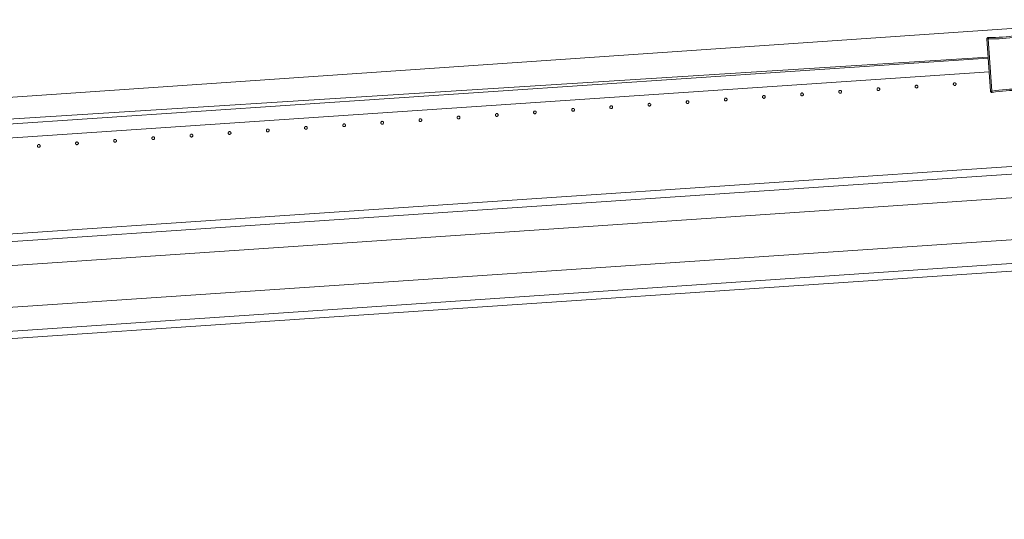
# Model space of a CAD drawing. Header units: millimetres. Extents: x -2624 to 101766, y -16 to 109490.
# Tile 147 of 153: x 89259 to 90675, y 92423 to 93141. Entities that reach past the tile are written whole.
import ezdxf

# ---------------------------------------------------------------- set-up
doc = ezdxf.new("R2010")
doc.units = ezdxf.units.MM
doc.header["$MEASUREMENT"] = 0
for name, color, linetype in [('Nouveau_Terrain _ Modifié.Terrain', 7, 'Continuous'), ('VRD _ Clôture.VRD', 7, 'Continuous'), ('VRD _ Portail.VRD', 7, 'Continuous')]:
    doc.layers.add(name, color=color, linetype=linetype)

# ---------------------------------------------------------------- blocks, each defined once
blk = doc.blocks.new('Élément de coupe_164')
at = {"layer": 'VRD _ Portail.VRD', "color": 7, "linetype": 'Continuous', "lineweight": 15}
for p, q in [((93701.5, 93133.9), (85390.4, 92572.6)), ((93702.2, 93123.2), (85391.1, 92561.9)), ((86602.3, 92609.3), (93704.5, 93089)), ((86606.3, 92549.4), (93708.6, 93029.1)), ((93710.9, 92994.9), (85399.8, 92433.6)), ((93711.6, 92984.2), (85400.5, 92422.9))]:
    blk.add_line(p, q, dxfattribs=at)
blk = doc.blocks.new('Élément de coupe_166')
at = {"layer": 'Nouveau_Terrain _ Modifié.Terrain', "color": 7, "linetype": 'Continuous', "lineweight": 15}
blk.add_line((83465.4, 92631.2), (90867.5, 93141.3), dxfattribs=at)
blk = doc.blocks.new('Élément de coupe_172')
at = {"layer": 'VRD _ Clôture.VRD', "color": 7, "linetype": 'Continuous', "lineweight": 15}
for p, q in [((87879.7, 92898.9), (90651.5, 93086.1)), ((87881.1, 92878.9), (90652.9, 93066.1))]:
    blk.add_line(p, q, dxfattribs=at)
blk = doc.blocks.new('Élément de coupe_1393')
at = {"layer": 'VRD _ Clôture.VRD', "color": 7, "linetype": 'Continuous', "lineweight": 15}
for p, q in [((89284.4, 92960.4), (89284.3, 92960)), ((89284.3, 92960), (89284.3, 92959.7)), ((89284.3, 92959.7), (89284.4, 92959.3)), ((89284.5, 92960.7), (89284.4, 92960.4)), ((89284.4, 92959.3), (89284.5, 92959)), ((89284.7, 92961), (89284.5, 92960.7)), ((89284.5, 92959), (89284.6, 92958.7)), ((89284.6, 92958.7), (89284.9, 92958.4)), ((89285.2, 92961.5), (89284.9, 92961.2)), ((89285.1, 92958.2), (89285.4, 92958)), ((89285.5, 92961.6), (89285.2, 92961.5)), ((89285.4, 92958), (89285.7, 92957.9)), ((89285.8, 92961.7), (89285.5, 92961.6)), ((89285.7, 92957.9), (89286.1, 92957.8)), ((89286.2, 92961.8), (89285.8, 92961.7)), ((89286.1, 92957.8), (89286.4, 92957.8)), ((89286.5, 92961.8), (89286.2, 92961.8)), ((89286.4, 92957.8), (89286.8, 92957.9)), ((89286.9, 92961.7), (89286.5, 92961.8)), ((89286.8, 92957.9), (89287.1, 92958)), ((89287.2, 92961.6), (89286.9, 92961.7)), ((89287.1, 92958), (89287.4, 92958.1)), ((89287.5, 92961.4), (89287.2, 92961.6)), ((89287.4, 92958.1), (89287.7, 92958.4)), ((89288, 92960.9), (89287.7, 92961.2)), ((89287.9, 92958.6), (89288.1, 92958.9)), ((89288.1, 92960.6), (89288, 92960.9)), ((89288.2, 92960.3), (89288.1, 92960.6)), ((89288.1, 92958.9), (89288.2, 92959.2)), ((89288.3, 92959.9), (89288.2, 92960.3)), ((89288.2, 92959.2), (89288.3, 92959.6)), ((89288.3, 92959.6), (89288.3, 92959.9))]:
    blk.add_line(p, q, dxfattribs=at)
blk = doc.blocks.new('Élément de coupe_1394')
at = {"layer": 'VRD _ Clôture.VRD', "color": 7, "linetype": 'Continuous', "lineweight": 15}
for p, q in [((89339.3, 92964.1), (89339.2, 92963.7)), ((89339.2, 92963.7), (89339.2, 92963.4)), ((89339.2, 92963.4), (89339.2, 92963)), ((89339.2, 92963), (89339.3, 92962.7)), ((89339.4, 92964.4), (89339.3, 92964.1)), ((89339.3, 92962.7), (89339.5, 92962.4)), ((89339.6, 92964.7), (89339.4, 92964.4)), ((89339.5, 92962.4), (89339.7, 92962.1)), ((89340.1, 92965.2), (89339.8, 92964.9)), ((89340, 92961.9), (89340.3, 92961.7)), ((89340.4, 92965.3), (89340.1, 92965.2)), ((89340.3, 92961.7), (89340.6, 92961.6)), ((89340.7, 92965.4), (89340.4, 92965.3)), ((89340.6, 92961.6), (89341, 92961.5)), ((89341, 92965.5), (89340.7, 92965.4)), ((89341.4, 92965.5), (89341, 92965.5)), ((89341, 92961.5), (89341.3, 92961.5)), ((89341.3, 92961.5), (89341.7, 92961.6)), ((89341.7, 92965.4), (89341.4, 92965.5)), ((89342.1, 92965.3), (89341.7, 92965.4)), ((89341.7, 92961.6), (89342, 92961.7)), ((89342, 92961.7), (89342.3, 92961.8)), ((89342.4, 92965.1), (89342.1, 92965.3)), ((89342.3, 92961.8), (89342.6, 92962.1)), ((89342.8, 92964.6), (89342.6, 92964.9)), ((89343, 92964.3), (89342.8, 92964.6)), ((89342.8, 92962.3), (89343, 92962.6)), ((89343.1, 92964), (89343, 92964.3)), ((89343, 92962.6), (89343.1, 92963)), ((89343.2, 92963.6), (89343.1, 92964)), ((89343.1, 92963), (89343.2, 92963.3)), ((89343.2, 92963.3), (89343.2, 92963.6))]:
    blk.add_line(p, q, dxfattribs=at)
blk = doc.blocks.new('Élément de coupe_1395')
at = {"layer": 'VRD _ Clôture.VRD', "color": 7, "linetype": 'Continuous', "lineweight": 15}
for p, q in [((89394.3, 92968.1), (89394.1, 92967.8)), ((89394.1, 92967.8), (89394.1, 92967.4)), ((89394.1, 92967.4), (89394.1, 92967.1)), ((89394.1, 92967.1), (89394.1, 92966.7)), ((89394.1, 92966.7), (89394.2, 92966.4)), ((89394.2, 92966.4), (89394.4, 92966.1)), ((89394.4, 92968.4), (89394.3, 92968.1)), ((89394.4, 92966.1), (89394.6, 92965.8)), ((89394.9, 92968.9), (89394.7, 92968.7)), ((89395.2, 92969), (89394.9, 92968.9)), ((89394.9, 92965.6), (89395.2, 92965.4)), ((89395.6, 92969.2), (89395.2, 92969)), ((89395.2, 92965.4), (89395.5, 92965.3)), ((89395.5, 92965.3), (89395.8, 92965.2)), ((89395.9, 92969.2), (89395.6, 92969.2)), ((89395.8, 92965.2), (89396.2, 92965.2)), ((89396.3, 92969.2), (89395.9, 92969.2)), ((89396.2, 92965.2), (89396.5, 92965.3)), ((89396.6, 92969.1), (89396.3, 92969.2)), ((89396.5, 92965.3), (89396.9, 92965.4)), ((89396.9, 92969), (89396.6, 92969.1)), ((89397.2, 92968.8), (89396.9, 92969)), ((89396.9, 92965.4), (89397.2, 92965.6)), ((89397.2, 92965.6), (89397.4, 92965.8)), ((89397.7, 92968.3), (89397.5, 92968.6)), ((89397.9, 92968), (89397.7, 92968.3)), ((89397.7, 92966), (89397.8, 92966.3)), ((89397.8, 92966.3), (89398, 92966.7)), ((89398, 92967.7), (89397.9, 92968)), ((89398, 92967.3), (89398, 92967.7)), ((89398, 92967), (89398, 92967.3)), ((89398, 92966.7), (89398, 92967))]:
    blk.add_line(p, q, dxfattribs=at)
blk = doc.blocks.new('Élément de coupe_1396')
at = {"layer": 'VRD _ Clôture.VRD', "color": 7, "linetype": 'Continuous', "lineweight": 15}
for p, q in [((89449, 92971.5), (89448.9, 92971.1)), ((89449.1, 92971.8), (89449, 92971.5)), ((89449.3, 92972.1), (89449.1, 92971.8)), ((89449.8, 92972.6), (89449.5, 92972.4)), ((89450.1, 92972.7), (89449.8, 92972.6)), ((89450.4, 92972.9), (89450.1, 92972.7)), ((89450.8, 92972.9), (89450.4, 92972.9)), ((89451.1, 92972.9), (89450.8, 92972.9)), ((89451.5, 92972.8), (89451.1, 92972.9)), ((89451.8, 92972.7), (89451.5, 92972.8)), ((89452.1, 92972.5), (89451.8, 92972.7)), ((89452.6, 92972), (89452.4, 92972.3)), ((89452.8, 92971.7), (89452.6, 92972)), ((89452.9, 92971.4), (89452.8, 92971.7)), ((89452.9, 92971.1), (89452.9, 92971.4)), ((89448.9, 92971.1), (89448.9, 92970.8)), ((89448.9, 92970.8), (89449, 92970.4)), ((89449, 92970.4), (89449.1, 92970.1)), ((89449.1, 92970.1), (89449.3, 92969.8)), ((89449.3, 92969.8), (89449.5, 92969.5)), ((89449.7, 92969.3), (89450, 92969.1)), ((89450, 92969.1), (89450.4, 92969)), ((89450.4, 92969), (89450.7, 92968.9)), ((89450.7, 92968.9), (89451.1, 92968.9)), ((89451.1, 92968.9), (89451.4, 92969)), ((89451.4, 92969), (89451.7, 92969.1)), ((89451.7, 92969.1), (89452, 92969.3)), ((89452, 92969.3), (89452.3, 92969.5)), ((89452.5, 92969.7), (89452.7, 92970)), ((89452.7, 92970), (89452.8, 92970.4)), ((89452.8, 92970.4), (89452.9, 92970.7)), ((89452.9, 92970.7), (89452.9, 92971.1))]:
    blk.add_line(p, q, dxfattribs=at)
blk = doc.blocks.new('Élément de coupe_1397')
at = {"layer": 'VRD _ Clôture.VRD', "color": 7, "linetype": 'Continuous', "lineweight": 15}
for p, q in [((89503.9, 92975.2), (89503.8, 92974.8)), ((89503.8, 92974.8), (89503.8, 92974.5)), ((89503.8, 92974.5), (89503.9, 92974.1)), ((89504, 92975.5), (89503.9, 92975.2)), ((89503.9, 92974.1), (89504, 92973.8)), ((89504.2, 92975.8), (89504, 92975.5)), ((89504, 92973.8), (89504.1, 92973.5)), ((89504.1, 92973.5), (89504.4, 92973.2)), ((89504.7, 92976.3), (89504.4, 92976.1)), ((89504.6, 92973), (89504.9, 92972.8)), ((89505, 92976.5), (89504.7, 92976.3)), ((89504.9, 92972.8), (89505.2, 92972.7)), ((89505.3, 92976.6), (89505, 92976.5)), ((89505.2, 92972.7), (89505.6, 92972.6)), ((89505.7, 92976.6), (89505.3, 92976.6)), ((89505.6, 92972.6), (89505.9, 92972.6)), ((89506, 92976.6), (89505.7, 92976.6)), ((89505.9, 92972.6), (89506.3, 92972.7)), ((89506.4, 92976.5), (89506, 92976.6)), ((89506.3, 92972.7), (89506.6, 92972.8)), ((89506.7, 92976.4), (89506.4, 92976.5)), ((89506.6, 92972.8), (89506.9, 92973)), ((89507, 92976.2), (89506.7, 92976.4)), ((89506.9, 92973), (89507.2, 92973.2)), ((89507.5, 92975.7), (89507.2, 92976)), ((89507.4, 92973.4), (89507.6, 92973.7)), ((89507.6, 92975.4), (89507.5, 92975.7)), ((89507.7, 92975.1), (89507.6, 92975.4)), ((89507.6, 92973.7), (89507.7, 92974.1)), ((89507.8, 92974.8), (89507.7, 92975.1)), ((89507.7, 92974.1), (89507.8, 92974.4)), ((89507.8, 92974.4), (89507.8, 92974.8))]:
    blk.add_line(p, q, dxfattribs=at)
blk = doc.blocks.new('Élément de coupe_1398')
at = {"layer": 'VRD _ Clôture.VRD', "color": 7, "linetype": 'Continuous', "lineweight": 15}
for p, q in [((89558.8, 92978.9), (89558.7, 92978.5)), ((89558.7, 92978.5), (89558.7, 92978.2)), ((89558.7, 92978.2), (89558.7, 92977.9)), ((89558.7, 92977.9), (89558.8, 92977.5)), ((89558.9, 92979.2), (89558.8, 92978.9)), ((89558.8, 92977.5), (89559, 92977.2)), ((89559.1, 92979.5), (89558.9, 92979.2)), ((89559, 92977.2), (89559.2, 92976.9)), ((89559.6, 92980), (89559.3, 92979.8)), ((89559.5, 92976.7), (89559.8, 92976.5)), ((89559.9, 92980.2), (89559.6, 92980)), ((89559.8, 92976.5), (89560.1, 92976.4)), ((89560.2, 92980.3), (89559.9, 92980.2)), ((89560.1, 92976.4), (89560.5, 92976.3)), ((89560.5, 92980.3), (89560.2, 92980.3)), ((89560.9, 92980.3), (89560.5, 92980.3)), ((89560.5, 92976.3), (89560.8, 92976.3)), ((89560.8, 92976.3), (89561.2, 92976.4)), ((89561.2, 92980.3), (89560.9, 92980.3)), ((89561.6, 92980.1), (89561.2, 92980.3)), ((89561.2, 92976.4), (89561.5, 92976.5)), ((89561.5, 92976.5), (89561.8, 92976.7)), ((89561.9, 92979.9), (89561.6, 92980.1)), ((89561.8, 92976.7), (89562.1, 92976.9)), ((89562.3, 92979.4), (89562.1, 92979.7)), ((89562.5, 92979.1), (89562.3, 92979.4)), ((89562.3, 92977.2), (89562.5, 92977.5)), ((89562.6, 92978.8), (89562.5, 92979.1)), ((89562.5, 92977.5), (89562.6, 92977.8)), ((89562.7, 92978.5), (89562.6, 92978.8)), ((89562.6, 92977.8), (89562.7, 92978.1)), ((89562.7, 92978.1), (89562.7, 92978.5))]:
    blk.add_line(p, q, dxfattribs=at)
blk = doc.blocks.new('Élément de coupe_1399')
at = {"layer": 'VRD _ Clôture.VRD', "color": 7, "linetype": 'Continuous', "lineweight": 15}
for p, q in [((89613.8, 92982.9), (89613.6, 92982.6)), ((89613.6, 92982.6), (89613.6, 92982.3)), ((89613.6, 92982.3), (89613.6, 92981.9)), ((89613.6, 92981.9), (89613.6, 92981.6)), ((89613.6, 92981.6), (89613.7, 92981.2)), ((89613.7, 92981.2), (89613.9, 92980.9)), ((89613.9, 92983.2), (89613.8, 92982.9)), ((89613.9, 92980.9), (89614.1, 92980.7)), ((89614.4, 92983.7), (89614.2, 92983.5)), ((89614.7, 92983.9), (89614.4, 92983.7)), ((89614.4, 92980.4), (89614.7, 92980.2)), ((89615.1, 92984), (89614.7, 92983.9)), ((89614.7, 92980.2), (89615, 92980.1)), ((89615, 92980.1), (89615.3, 92980)), ((89615.4, 92984), (89615.1, 92984)), ((89615.3, 92980), (89615.7, 92980)), ((89615.8, 92984), (89615.4, 92984)), ((89615.7, 92980), (89616, 92980.1)), ((89616.1, 92984), (89615.8, 92984)), ((89616, 92980.1), (89616.4, 92980.2)), ((89616.4, 92983.8), (89616.1, 92984)), ((89616.7, 92983.7), (89616.4, 92983.8)), ((89616.4, 92980.2), (89616.7, 92980.4)), ((89616.7, 92980.4), (89616.9, 92980.6)), ((89617.2, 92983.2), (89617, 92983.4)), ((89617.4, 92982.8), (89617.2, 92983.2)), ((89617.2, 92980.9), (89617.3, 92981.2)), ((89617.3, 92981.2), (89617.5, 92981.5)), ((89617.5, 92982.5), (89617.4, 92982.8)), ((89617.5, 92982.2), (89617.5, 92982.5)), ((89617.5, 92981.8), (89617.5, 92982.2)), ((89617.5, 92981.5), (89617.5, 92981.8))]:
    blk.add_line(p, q, dxfattribs=at)
blk = doc.blocks.new('Élément de coupe_1400')
at = {"layer": 'VRD _ Clôture.VRD', "color": 7, "linetype": 'Continuous', "lineweight": 15}
for p, q in [((89668.5, 92986.3), (89668.4, 92986)), ((89668.4, 92986), (89668.4, 92985.6)), ((89668.4, 92985.6), (89668.5, 92985.3)), ((89668.6, 92986.6), (89668.5, 92986.3)), ((89668.8, 92986.9), (89668.6, 92986.6)), ((89669.3, 92987.4), (89669, 92987.2)), ((89669.6, 92987.6), (89669.3, 92987.4)), ((89669.9, 92987.7), (89669.6, 92987.6)), ((89670.3, 92987.7), (89669.9, 92987.7)), ((89670.6, 92987.7), (89670.3, 92987.7)), ((89671, 92987.7), (89670.6, 92987.7)), ((89671.3, 92987.5), (89671, 92987.7)), ((89671.6, 92987.4), (89671.3, 92987.5)), ((89672.1, 92986.9), (89671.9, 92987.1)), ((89672.3, 92986.6), (89672.1, 92986.9)), ((89672.4, 92986.2), (89672.3, 92986.6)), ((89672.4, 92985.9), (89672.4, 92986.2)), ((89672.4, 92985.5), (89672.4, 92985.9)), ((89668.5, 92985.3), (89668.6, 92984.9)), ((89668.6, 92984.9), (89668.8, 92984.6)), ((89668.8, 92984.6), (89669, 92984.4)), ((89669.2, 92984.1), (89669.5, 92983.9)), ((89669.5, 92983.9), (89669.9, 92983.8)), ((89669.9, 92983.8), (89670.2, 92983.8)), ((89670.2, 92983.8), (89670.6, 92983.7)), ((89670.6, 92983.7), (89670.9, 92983.8)), ((89670.9, 92983.8), (89671.2, 92983.9)), ((89671.2, 92983.9), (89671.5, 92984.1)), ((89671.5, 92984.1), (89671.8, 92984.3)), ((89672, 92984.6), (89672.2, 92984.9)), ((89672.2, 92984.9), (89672.3, 92985.2)), ((89672.3, 92985.2), (89672.4, 92985.5))]:
    blk.add_line(p, q, dxfattribs=at)
blk = doc.blocks.new('Élément de coupe_1401')
at = {"layer": 'VRD _ Clôture.VRD', "color": 7, "linetype": 'Continuous', "lineweight": 15}
for p, q in [((89723.4, 92990), (89723.3, 92989.7)), ((89723.3, 92989.7), (89723.3, 92989.3)), ((89723.3, 92989.3), (89723.4, 92989)), ((89723.5, 92990.3), (89723.4, 92990)), ((89723.4, 92989), (89723.5, 92988.6)), ((89723.7, 92990.6), (89723.5, 92990.3)), ((89723.5, 92988.6), (89723.6, 92988.3)), ((89723.6, 92988.3), (89723.9, 92988.1)), ((89724.2, 92991.1), (89723.9, 92990.9)), ((89724.1, 92987.8), (89724.4, 92987.7)), ((89724.5, 92991.3), (89724.2, 92991.1)), ((89724.4, 92987.7), (89724.7, 92987.5)), ((89724.8, 92991.4), (89724.5, 92991.3)), ((89724.7, 92987.5), (89725.1, 92987.5)), ((89725.2, 92991.4), (89724.8, 92991.4)), ((89725.1, 92987.5), (89725.4, 92987.5)), ((89725.5, 92991.4), (89725.2, 92991.4)), ((89725.4, 92987.5), (89725.8, 92987.5)), ((89725.9, 92991.4), (89725.5, 92991.4)), ((89725.8, 92987.5), (89726.1, 92987.6)), ((89726.2, 92991.2), (89725.9, 92991.4)), ((89726.1, 92987.6), (89726.4, 92987.8)), ((89726.5, 92991.1), (89726.2, 92991.2)), ((89726.4, 92987.8), (89726.7, 92988)), ((89727, 92990.6), (89726.7, 92990.8)), ((89726.9, 92988.3), (89727.1, 92988.6)), ((89727.1, 92990.3), (89727, 92990.6)), ((89727.2, 92989.9), (89727.1, 92990.3)), ((89727.1, 92988.6), (89727.2, 92988.9)), ((89727.3, 92989.6), (89727.2, 92989.9)), ((89727.2, 92988.9), (89727.3, 92989.2)), ((89727.3, 92989.2), (89727.3, 92989.6))]:
    blk.add_line(p, q, dxfattribs=at)
blk = doc.blocks.new('Élément de coupe_1402')
at = {"layer": 'VRD _ Clôture.VRD', "color": 7, "linetype": 'Continuous', "lineweight": 15}
for p, q in [((89778.3, 92993.7), (89778.2, 92993.4)), ((89778.2, 92993.4), (89778.2, 92993)), ((89778.2, 92993), (89778.2, 92992.7)), ((89778.2, 92992.7), (89778.3, 92992.3)), ((89778.4, 92994), (89778.3, 92993.7)), ((89778.3, 92992.3), (89778.5, 92992)), ((89778.6, 92994.3), (89778.4, 92994)), ((89778.5, 92992), (89778.7, 92991.8)), ((89779.1, 92994.8), (89778.8, 92994.6)), ((89779, 92991.5), (89779.3, 92991.4)), ((89779.4, 92995), (89779.1, 92994.8)), ((89779.3, 92991.4), (89779.6, 92991.2)), ((89779.7, 92995.1), (89779.4, 92995)), ((89779.6, 92991.2), (89780, 92991.2)), ((89780, 92995.2), (89779.7, 92995.1)), ((89780.4, 92995.1), (89780, 92995.2)), ((89780, 92991.2), (89780.3, 92991.2)), ((89780.3, 92991.2), (89780.7, 92991.2)), ((89780.7, 92995.1), (89780.4, 92995.1)), ((89781.1, 92995), (89780.7, 92995.1)), ((89780.7, 92991.2), (89781, 92991.3)), ((89781, 92991.3), (89781.3, 92991.5)), ((89781.4, 92994.8), (89781.1, 92995)), ((89781.3, 92991.5), (89781.6, 92991.7)), ((89781.8, 92994.3), (89781.6, 92994.5)), ((89782, 92994), (89781.8, 92994.3)), ((89781.8, 92992), (89782, 92992.3)), ((89782.1, 92993.6), (89782, 92994)), ((89782, 92992.3), (89782.1, 92992.6)), ((89782.2, 92993.3), (89782.1, 92993.6)), ((89782.1, 92992.6), (89782.2, 92992.9)), ((89782.2, 92992.9), (89782.2, 92993.3))]:
    blk.add_line(p, q, dxfattribs=at)
blk = doc.blocks.new('Élément de coupe_1403')
at = {"layer": 'VRD _ Clôture.VRD', "color": 7, "linetype": 'Continuous', "lineweight": 15}
for p, q in [((89833.3, 92997.7), (89833.1, 92997.4)), ((89833.1, 92997.4), (89833.1, 92997.1)), ((89833.1, 92997.1), (89833.1, 92996.7)), ((89833.1, 92996.7), (89833.1, 92996.4)), ((89833.1, 92996.4), (89833.2, 92996.1)), ((89833.2, 92996.1), (89833.4, 92995.7)), ((89833.4, 92998), (89833.3, 92997.7)), ((89833.4, 92995.7), (89833.6, 92995.5)), ((89833.9, 92998.5), (89833.7, 92998.3)), ((89834.2, 92998.7), (89833.9, 92998.5)), ((89833.9, 92995.2), (89834.2, 92995.1)), ((89834.6, 92998.8), (89834.2, 92998.7)), ((89834.2, 92995.1), (89834.5, 92994.9)), ((89834.5, 92994.9), (89834.8, 92994.9)), ((89834.9, 92998.9), (89834.6, 92998.8)), ((89834.8, 92994.9), (89835.2, 92994.9)), ((89835.3, 92998.9), (89834.9, 92998.9)), ((89835.2, 92994.9), (89835.5, 92994.9)), ((89835.6, 92998.8), (89835.3, 92998.9)), ((89835.5, 92994.9), (89835.9, 92995)), ((89835.9, 92998.7), (89835.6, 92998.8)), ((89836.2, 92998.5), (89835.9, 92998.7)), ((89835.9, 92995), (89836.2, 92995.2)), ((89836.2, 92995.2), (89836.4, 92995.4)), ((89836.7, 92998), (89836.5, 92998.2)), ((89836.9, 92997.7), (89836.7, 92998)), ((89836.7, 92995.7), (89836.8, 92996)), ((89836.8, 92996), (89837, 92996.3)), ((89837, 92997.3), (89836.9, 92997.7)), ((89837, 92997), (89837, 92997.3)), ((89837, 92996.6), (89837, 92997)), ((89837, 92996.3), (89837, 92996.6))]:
    blk.add_line(p, q, dxfattribs=at)
blk = doc.blocks.new('Élément de coupe_1404')
at = {"layer": 'VRD _ Clôture.VRD', "color": 7, "linetype": 'Continuous', "lineweight": 15}
for p, q in [((89888, 93001.1), (89887.9, 93000.8)), ((89887.9, 93000.8), (89887.9, 93000.4)), ((89887.9, 93000.4), (89888, 93000.1)), ((89888.1, 93001.4), (89888, 93001.1)), ((89888, 93000.1), (89888.1, 92999.8)), ((89888.3, 93001.7), (89888.1, 93001.4)), ((89888.1, 92999.8), (89888.3, 92999.5)), ((89888.8, 93002.2), (89888.5, 93002)), ((89889.1, 93002.4), (89888.8, 93002.2)), ((89889.4, 93002.5), (89889.1, 93002.4)), ((89889.8, 93002.6), (89889.4, 93002.5)), ((89890.1, 93002.6), (89889.8, 93002.6)), ((89890.5, 93002.5), (89890.1, 93002.6)), ((89890.8, 93002.4), (89890.5, 93002.5)), ((89891.1, 93002.2), (89890.8, 93002.4)), ((89891.6, 93001.7), (89891.4, 93002)), ((89891.8, 93001.4), (89891.6, 93001.7)), ((89891.7, 92999.7), (89891.8, 93000)), ((89891.9, 93001), (89891.8, 93001.4)), ((89891.8, 93000), (89891.9, 93000.4)), ((89891.9, 93000.7), (89891.9, 93001)), ((89891.9, 93000.4), (89891.9, 93000.7)), ((89888.3, 92999.5), (89888.5, 92999.2)), ((89888.7, 92999), (89889, 92998.8)), ((89889, 92998.8), (89889.4, 92998.6)), ((89889.4, 92998.6), (89889.7, 92998.6)), ((89889.7, 92998.6), (89890.1, 92998.6)), ((89890.1, 92998.6), (89890.4, 92998.6)), ((89890.4, 92998.6), (89890.7, 92998.7)), ((89890.7, 92998.7), (89891, 92998.9)), ((89891, 92998.9), (89891.3, 92999.1)), ((89891.5, 92999.4), (89891.7, 92999.7))]:
    blk.add_line(p, q, dxfattribs=at)
blk = doc.blocks.new('Élément de coupe_1405')
at = {"layer": 'VRD _ Clôture.VRD', "color": 7, "linetype": 'Continuous', "lineweight": 15}
for p, q in [((89942.9, 93004.8), (89942.8, 93004.5)), ((89942.8, 93004.5), (89942.8, 93004.1)), ((89942.8, 93004.1), (89942.9, 93003.8)), ((89943, 93005.2), (89942.9, 93004.8)), ((89942.9, 93003.8), (89943, 93003.5)), ((89943.2, 93005.5), (89943, 93005.2)), ((89943, 93003.5), (89943.1, 93003.2)), ((89943.1, 93003.2), (89943.4, 93002.9)), ((89943.7, 93005.9), (89943.4, 93005.7)), ((89943.6, 93002.7), (89943.9, 93002.5)), ((89944, 93006.1), (89943.7, 93005.9)), ((89943.9, 93002.5), (89944.2, 93002.4)), ((89944.3, 93006.2), (89944, 93006.1)), ((89944.2, 93002.4), (89944.6, 93002.3)), ((89944.7, 93006.3), (89944.3, 93006.2)), ((89944.6, 93002.3), (89944.9, 93002.3)), ((89945, 93006.3), (89944.7, 93006.3)), ((89944.9, 93002.3), (89945.3, 93002.3)), ((89945.4, 93006.2), (89945, 93006.3)), ((89945.3, 93002.3), (89945.6, 93002.4)), ((89945.7, 93006.1), (89945.4, 93006.2)), ((89945.6, 93002.4), (89945.9, 93002.6)), ((89946, 93005.9), (89945.7, 93006.1)), ((89945.9, 93002.6), (89946.2, 93002.8)), ((89946.5, 93005.4), (89946.2, 93005.7)), ((89946.4, 93003.1), (89946.6, 93003.4)), ((89946.6, 93005.1), (89946.5, 93005.4)), ((89946.7, 93004.8), (89946.6, 93005.1)), ((89946.6, 93003.4), (89946.7, 93003.7)), ((89946.8, 93004.4), (89946.7, 93004.8)), ((89946.7, 93003.7), (89946.8, 93004.1)), ((89946.8, 93004.1), (89946.8, 93004.4))]:
    blk.add_line(p, q, dxfattribs=at)
blk = doc.blocks.new('Élément de coupe_1406')
at = {"layer": 'VRD _ Clôture.VRD', "color": 7, "linetype": 'Continuous', "lineweight": 15}
for p, q in [((89997.8, 93008.5), (89997.7, 93008.2)), ((89997.7, 93008.2), (89997.7, 93007.8)), ((89997.7, 93007.8), (89997.7, 93007.5)), ((89997.7, 93007.5), (89997.8, 93007.2)), ((89997.9, 93008.9), (89997.8, 93008.5)), ((89997.8, 93007.2), (89998, 93006.9)), ((89998.1, 93009.2), (89997.9, 93008.9)), ((89998, 93006.9), (89998.2, 93006.6)), ((89998.6, 93009.6), (89998.3, 93009.4)), ((89998.5, 93006.4), (89998.8, 93006.2)), ((89998.9, 93009.8), (89998.6, 93009.6)), ((89998.8, 93006.2), (89999.1, 93006.1)), ((89999.2, 93009.9), (89998.9, 93009.8)), ((89999.1, 93006.1), (89999.5, 93006)), ((89999.5, 93010), (89999.2, 93009.9)), ((89999.9, 93010), (89999.5, 93010)), ((89999.5, 93006), (89999.8, 93006)), ((89999.8, 93006), (90000.2, 93006)), ((90000.2, 93009.9), (89999.9, 93010)), ((90000.6, 93009.8), (90000.2, 93009.9)), ((90000.2, 93006), (90000.5, 93006.2)), ((90000.5, 93006.2), (90000.8, 93006.3)), ((90000.9, 93009.6), (90000.6, 93009.8)), ((90000.8, 93006.3), (90001.1, 93006.5)), ((90001.3, 93009.1), (90001.1, 93009.4)), ((90001.5, 93008.8), (90001.3, 93009.1)), ((90001.3, 93006.8), (90001.5, 93007.1)), ((90001.6, 93008.5), (90001.5, 93008.8)), ((90001.5, 93007.1), (90001.6, 93007.4)), ((90001.7, 93008.1), (90001.6, 93008.5)), ((90001.6, 93007.4), (90001.7, 93007.8)), ((90001.7, 93007.8), (90001.7, 93008.1))]:
    blk.add_line(p, q, dxfattribs=at)
blk = doc.blocks.new('Élément de coupe_1407')
at = {"layer": 'VRD _ Clôture.VRD', "color": 7, "linetype": 'Continuous', "lineweight": 15}
for p, q in [((90052.8, 93012.6), (90052.6, 93012.2)), ((90052.6, 93012.2), (90052.6, 93011.9)), ((90052.6, 93011.9), (90052.6, 93011.6)), ((90052.6, 93011.6), (90052.6, 93011.2)), ((90052.6, 93011.2), (90052.7, 93010.9)), ((90052.7, 93010.9), (90052.9, 93010.6)), ((90052.9, 93012.9), (90052.8, 93012.6)), ((90052.9, 93010.6), (90053.1, 93010.3)), ((90053.4, 93013.3), (90053.2, 93013.1)), ((90053.7, 93013.5), (90053.4, 93013.3)), ((90053.4, 93010.1), (90053.7, 93009.9)), ((90054.1, 93013.6), (90053.7, 93013.5)), ((90053.7, 93009.9), (90054, 93009.8)), ((90054, 93009.8), (90054.3, 93009.7)), ((90054.4, 93013.7), (90054.1, 93013.6)), ((90054.3, 93009.7), (90054.7, 93009.7)), ((90054.8, 93013.7), (90054.4, 93013.7)), ((90054.7, 93009.7), (90055, 93009.7)), ((90055.1, 93013.6), (90054.8, 93013.7)), ((90055, 93009.7), (90055.4, 93009.9)), ((90055.4, 93013.5), (90055.1, 93013.6)), ((90055.7, 93013.3), (90055.4, 93013.5)), ((90055.4, 93009.9), (90055.7, 93010)), ((90055.7, 93010), (90055.9, 93010.2)), ((90056.2, 93012.8), (90056, 93013.1)), ((90056.4, 93012.5), (90056.2, 93012.8)), ((90056.2, 93010.5), (90056.3, 93010.8)), ((90056.3, 93010.8), (90056.5, 93011.1)), ((90056.5, 93012.2), (90056.4, 93012.5)), ((90056.5, 93011.8), (90056.5, 93012.2)), ((90056.5, 93011.5), (90056.5, 93011.8)), ((90056.5, 93011.1), (90056.5, 93011.5))]:
    blk.add_line(p, q, dxfattribs=at)
blk = doc.blocks.new('Élément de coupe_1408')
at = {"layer": 'VRD _ Clôture.VRD', "color": 7, "linetype": 'Continuous', "lineweight": 15}
for p, q in [((90107.5, 93015.9), (90107.4, 93015.6)), ((90107.4, 93015.6), (90107.4, 93015.3)), ((90107.4, 93015.3), (90107.5, 93014.9)), ((90107.6, 93016.3), (90107.5, 93015.9)), ((90107.5, 93014.9), (90107.6, 93014.6)), ((90107.8, 93016.6), (90107.6, 93016.3)), ((90107.6, 93014.6), (90107.8, 93014.3)), ((90107.8, 93014.3), (90108, 93014)), ((90108.3, 93017.1), (90108, 93016.8)), ((90108.6, 93017.2), (90108.3, 93017.1)), ((90108.9, 93017.3), (90108.6, 93017.2)), ((90109.3, 93017.4), (90108.9, 93017.3)), ((90109.6, 93017.4), (90109.3, 93017.4)), ((90110, 93017.3), (90109.6, 93017.4)), ((90110.3, 93017.2), (90110, 93017.3)), ((90110.6, 93017), (90110.3, 93017.2)), ((90110.5, 93013.7), (90110.8, 93014)), ((90111.1, 93016.5), (90110.9, 93016.8)), ((90111, 93014.2), (90111.2, 93014.5)), ((90111.3, 93016.2), (90111.1, 93016.5)), ((90111.2, 93014.5), (90111.3, 93014.8)), ((90111.4, 93015.9), (90111.3, 93016.2)), ((90111.3, 93014.8), (90111.4, 93015.2)), ((90111.4, 93015.5), (90111.4, 93015.9)), ((90111.4, 93015.2), (90111.4, 93015.5)), ((90108.2, 93013.8), (90108.5, 93013.6)), ((90108.5, 93013.6), (90108.9, 93013.5)), ((90108.9, 93013.5), (90109.2, 93013.4)), ((90109.2, 93013.4), (90109.6, 93013.4)), ((90109.6, 93013.4), (90109.9, 93013.5)), ((90109.9, 93013.5), (90110.2, 93013.6)), ((90110.2, 93013.6), (90110.5, 93013.7))]:
    blk.add_line(p, q, dxfattribs=at)
blk = doc.blocks.new('Élément de coupe_1409')
at = {"layer": 'VRD _ Clôture.VRD', "color": 7, "linetype": 'Continuous', "lineweight": 15}
for p, q in [((90162.4, 93019.7), (90162.3, 93019.3)), ((90162.3, 93019.3), (90162.3, 93019)), ((90162.3, 93019), (90162.4, 93018.6)), ((90162.5, 93020), (90162.4, 93019.7)), ((90162.4, 93018.6), (90162.5, 93018.3)), ((90162.7, 93020.3), (90162.5, 93020)), ((90162.5, 93018.3), (90162.6, 93018)), ((90162.6, 93018), (90162.9, 93017.7)), ((90163.2, 93020.8), (90162.9, 93020.5)), ((90163.1, 93017.5), (90163.4, 93017.3)), ((90163.5, 93020.9), (90163.2, 93020.8)), ((90163.4, 93017.3), (90163.7, 93017.2)), ((90163.8, 93021), (90163.5, 93020.9)), ((90163.7, 93017.2), (90164.1, 93017.1)), ((90164.2, 93021.1), (90163.8, 93021)), ((90164.1, 93017.1), (90164.4, 93017.1)), ((90164.5, 93021.1), (90164.2, 93021.1)), ((90164.4, 93017.1), (90164.8, 93017.2)), ((90164.9, 93021), (90164.5, 93021.1)), ((90164.8, 93017.2), (90165.1, 93017.3)), ((90165.2, 93020.9), (90164.9, 93021)), ((90165.1, 93017.3), (90165.4, 93017.4)), ((90165.5, 93020.7), (90165.2, 93020.9)), ((90165.4, 93017.4), (90165.7, 93017.7)), ((90166, 93020.2), (90165.7, 93020.5)), ((90165.9, 93017.9), (90166.1, 93018.2)), ((90166.1, 93019.9), (90166, 93020.2)), ((90166.2, 93019.6), (90166.1, 93019.9)), ((90166.1, 93018.2), (90166.2, 93018.5)), ((90166.3, 93019.2), (90166.2, 93019.6)), ((90166.2, 93018.5), (90166.3, 93018.9)), ((90166.3, 93018.9), (90166.3, 93019.2))]:
    blk.add_line(p, q, dxfattribs=at)
blk = doc.blocks.new('Élément de coupe_1410')
at = {"layer": 'VRD _ Clôture.VRD', "color": 7, "linetype": 'Continuous', "lineweight": 15}
for p, q in [((90217.3, 93023.4), (90217.2, 93023)), ((90217.2, 93023), (90217.2, 93022.7)), ((90217.2, 93022.7), (90217.2, 93022.3)), ((90217.2, 93022.3), (90217.3, 93022)), ((90217.4, 93023.7), (90217.3, 93023.4)), ((90217.3, 93022), (90217.5, 93021.7)), ((90217.6, 93024), (90217.4, 93023.7)), ((90217.5, 93021.7), (90217.7, 93021.4)), ((90218.1, 93024.5), (90217.8, 93024.2)), ((90218, 93021.2), (90218.3, 93021)), ((90218.4, 93024.6), (90218.1, 93024.5)), ((90218.3, 93021), (90218.6, 93020.9)), ((90218.7, 93024.7), (90218.4, 93024.6)), ((90218.6, 93020.9), (90219, 93020.8)), ((90219, 93024.8), (90218.7, 93024.7)), ((90219.4, 93024.8), (90219, 93024.8)), ((90219, 93020.8), (90219.3, 93020.8)), ((90219.3, 93020.8), (90219.7, 93020.9)), ((90219.7, 93024.7), (90219.4, 93024.8)), ((90220.1, 93024.6), (90219.7, 93024.7)), ((90219.7, 93020.9), (90220, 93021)), ((90220, 93021), (90220.3, 93021.1)), ((90220.4, 93024.4), (90220.1, 93024.6)), ((90220.3, 93021.1), (90220.6, 93021.4)), ((90220.8, 93023.9), (90220.6, 93024.2)), ((90221, 93023.6), (90220.8, 93023.9)), ((90220.8, 93021.6), (90221, 93021.9)), ((90221.1, 93023.3), (90221, 93023.6)), ((90221, 93021.9), (90221.1, 93022.3)), ((90221.2, 93022.9), (90221.1, 93023.3)), ((90221.1, 93022.3), (90221.2, 93022.6)), ((90221.2, 93022.6), (90221.2, 93022.9))]:
    blk.add_line(p, q, dxfattribs=at)
blk = doc.blocks.new('Élément de coupe_1411')
at = {"layer": 'VRD _ Clôture.VRD', "color": 7, "linetype": 'Continuous', "lineweight": 15}
for p, q in [((90272.9, 93028.2), (90272.7, 93028)), ((90273.2, 93028.3), (90272.9, 93028.2)), ((90273.6, 93028.5), (90273.2, 93028.3)), ((90273.9, 93028.5), (90273.6, 93028.5)), ((90274.3, 93028.5), (90273.9, 93028.5)), ((90274.6, 93028.4), (90274.3, 93028.5)), ((90274.9, 93028.3), (90274.6, 93028.4)), ((90275.2, 93028.1), (90274.9, 93028.3)), ((90272.3, 93027.4), (90272.1, 93027.1)), ((90272.1, 93027.1), (90272.1, 93026.7)), ((90272.1, 93026.7), (90272.1, 93026.4)), ((90272.1, 93026.4), (90272.1, 93026)), ((90272.1, 93026), (90272.2, 93025.7)), ((90272.2, 93025.7), (90272.4, 93025.4)), ((90272.4, 93027.7), (90272.3, 93027.4)), ((90272.4, 93025.4), (90272.6, 93025.1)), ((90272.9, 93024.9), (90273.2, 93024.7)), ((90273.2, 93024.7), (90273.5, 93024.6)), ((90273.5, 93024.6), (90273.8, 93024.5)), ((90273.8, 93024.5), (90274.2, 93024.5)), ((90274.2, 93024.5), (90274.5, 93024.6)), ((90274.5, 93024.6), (90274.9, 93024.7)), ((90274.9, 93024.7), (90275.2, 93024.9)), ((90275.2, 93024.9), (90275.4, 93025.1)), ((90275.7, 93027.6), (90275.5, 93027.9)), ((90275.9, 93027.3), (90275.7, 93027.6)), ((90275.7, 93025.3), (90275.8, 93025.6)), ((90275.8, 93025.6), (90276, 93026)), ((90276, 93027), (90275.9, 93027.3)), ((90276, 93026.6), (90276, 93027)), ((90276, 93026.3), (90276, 93026.6)), ((90276, 93026), (90276, 93026.3))]:
    blk.add_line(p, q, dxfattribs=at)
blk = doc.blocks.new('Élément de coupe_1412')
at = {"layer": 'VRD _ Clôture.VRD', "color": 7, "linetype": 'Continuous', "lineweight": 15}
for p, q in [((90327, 93030.8), (90326.9, 93030.4)), ((90326.9, 93030.4), (90326.9, 93030.1)), ((90326.9, 93030.1), (90327, 93029.7)), ((90327.1, 93031.1), (90327, 93030.8)), ((90327, 93029.7), (90327.1, 93029.4)), ((90327.3, 93031.4), (90327.1, 93031.1)), ((90327.1, 93029.4), (90327.3, 93029.1)), ((90327.3, 93029.1), (90327.5, 93028.8)), ((90327.8, 93031.9), (90327.5, 93031.7)), ((90327.7, 93028.6), (90328, 93028.4)), ((90328.1, 93032), (90327.8, 93031.9)), ((90328, 93028.4), (90328.4, 93028.3)), ((90328.4, 93032.2), (90328.1, 93032)), ((90328.8, 93032.2), (90328.4, 93032.2)), ((90328.4, 93028.3), (90328.7, 93028.2)), ((90328.7, 93028.2), (90329.1, 93028.2)), ((90329.1, 93032.2), (90328.8, 93032.2)), ((90329.5, 93032.1), (90329.1, 93032.2)), ((90329.1, 93028.2), (90329.4, 93028.3)), ((90329.4, 93028.3), (90329.7, 93028.4)), ((90329.8, 93032), (90329.5, 93032.1)), ((90329.7, 93028.4), (90330, 93028.6)), ((90330.1, 93031.8), (90329.8, 93032)), ((90330, 93028.6), (90330.3, 93028.8)), ((90330.6, 93031.3), (90330.4, 93031.6)), ((90330.5, 93029), (90330.7, 93029.3)), ((90330.8, 93031), (90330.6, 93031.3)), ((90330.7, 93029.3), (90330.8, 93029.7)), ((90330.9, 93030.7), (90330.8, 93031)), ((90330.8, 93029.7), (90330.9, 93030)), ((90330.9, 93030.4), (90330.9, 93030.7)), ((90330.9, 93030), (90330.9, 93030.4))]:
    blk.add_line(p, q, dxfattribs=at)
blk = doc.blocks.new('Élément de coupe_1413')
at = {"layer": 'VRD _ Clôture.VRD', "color": 7, "linetype": 'Continuous', "lineweight": 15}
for p, q in [((90381.9, 93034.5), (90381.8, 93034.1)), ((90381.8, 93034.1), (90381.8, 93033.8)), ((90381.8, 93033.8), (90381.9, 93033.4)), ((90382, 93034.8), (90381.9, 93034.5)), ((90381.9, 93033.4), (90382, 93033.1)), ((90382.2, 93035.1), (90382, 93034.8)), ((90382, 93033.1), (90382.1, 93032.8)), ((90382.1, 93032.8), (90382.4, 93032.5)), ((90382.7, 93035.6), (90382.4, 93035.4)), ((90382.6, 93032.3), (90382.9, 93032.1)), ((90383, 93035.8), (90382.7, 93035.6)), ((90382.9, 93032.1), (90383.2, 93032)), ((90383.3, 93035.9), (90383, 93035.8)), ((90383.2, 93032), (90383.6, 93031.9)), ((90383.7, 93035.9), (90383.3, 93035.9)), ((90383.6, 93031.9), (90383.9, 93031.9)), ((90384, 93035.9), (90383.7, 93035.9)), ((90383.9, 93031.9), (90384.3, 93032)), ((90384.4, 93035.8), (90384, 93035.9)), ((90384.3, 93032), (90384.6, 93032.1)), ((90384.7, 93035.7), (90384.4, 93035.8)), ((90384.6, 93032.1), (90384.9, 93032.3)), ((90385, 93035.5), (90384.7, 93035.7)), ((90384.9, 93032.3), (90385.2, 93032.5)), ((90385.5, 93035), (90385.2, 93035.3)), ((90385.4, 93032.7), (90385.6, 93033)), ((90385.6, 93034.7), (90385.5, 93035)), ((90385.7, 93034.4), (90385.6, 93034.7)), ((90385.6, 93033), (90385.7, 93033.4)), ((90385.8, 93034.1), (90385.7, 93034.4)), ((90385.7, 93033.4), (90385.8, 93033.7)), ((90385.8, 93033.7), (90385.8, 93034.1))]:
    blk.add_line(p, q, dxfattribs=at)
blk = doc.blocks.new('Élément de coupe_1414')
at = {"layer": 'VRD _ Clôture.VRD', "color": 7, "linetype": 'Continuous', "lineweight": 15}
for p, q in [((90436.8, 93038.2), (90436.7, 93037.8)), ((90436.7, 93037.8), (90436.7, 93037.5)), ((90436.7, 93037.5), (90436.7, 93037.2)), ((90436.7, 93037.2), (90436.8, 93036.8)), ((90436.9, 93038.5), (90436.8, 93038.2)), ((90436.8, 93036.8), (90437, 93036.5)), ((90437.1, 93038.8), (90436.9, 93038.5)), ((90437, 93036.5), (90437.2, 93036.2)), ((90437.6, 93039.3), (90437.3, 93039.1)), ((90437.5, 93036), (90437.8, 93035.8)), ((90437.9, 93039.5), (90437.6, 93039.3)), ((90437.8, 93035.8), (90438.1, 93035.7)), ((90438.2, 93039.6), (90437.9, 93039.5)), ((90438.1, 93035.7), (90438.5, 93035.6)), ((90438.5, 93039.6), (90438.2, 93039.6)), ((90438.9, 93039.6), (90438.5, 93039.6)), ((90438.5, 93035.6), (90438.8, 93035.6)), ((90438.8, 93035.6), (90439.2, 93035.7)), ((90439.2, 93039.6), (90438.9, 93039.6)), ((90439.6, 93039.4), (90439.2, 93039.6)), ((90439.2, 93035.7), (90439.5, 93035.8)), ((90439.5, 93035.8), (90439.8, 93036)), ((90439.9, 93039.2), (90439.6, 93039.4)), ((90439.8, 93036), (90440.1, 93036.2)), ((90440.3, 93038.7), (90440.1, 93039)), ((90440.5, 93038.4), (90440.3, 93038.7)), ((90440.3, 93036.5), (90440.5, 93036.7)), ((90440.6, 93038.1), (90440.5, 93038.4)), ((90440.5, 93036.7), (90440.6, 93037.1)), ((90440.7, 93037.8), (90440.6, 93038.1)), ((90440.6, 93037.1), (90440.7, 93037.4)), ((90440.7, 93037.4), (90440.7, 93037.8))]:
    blk.add_line(p, q, dxfattribs=at)
blk = doc.blocks.new('Élément de coupe_1415')
at = {"layer": 'VRD _ Clôture.VRD', "color": 7, "linetype": 'Continuous', "lineweight": 15}
for p, q in [((90491.8, 93042.2), (90491.6, 93041.9)), ((90491.9, 93042.5), (90491.8, 93042.2)), ((90492.4, 93043), (90492.2, 93042.8)), ((90492.7, 93043.2), (90492.4, 93043)), ((90493.1, 93043.3), (90492.7, 93043.2)), ((90493.4, 93043.3), (90493.1, 93043.3)), ((90493.8, 93043.3), (90493.4, 93043.3)), ((90494.1, 93043.3), (90493.8, 93043.3)), ((90494.4, 93043.1), (90494.1, 93043.3)), ((90494.7, 93043), (90494.4, 93043.1)), ((90495.2, 93042.5), (90495, 93042.7)), ((90495.4, 93042.1), (90495.2, 93042.5)), ((90491.6, 93041.9), (90491.6, 93041.6)), ((90491.6, 93041.6), (90491.6, 93041.2)), ((90491.6, 93041.2), (90491.6, 93040.9)), ((90491.6, 93040.9), (90491.7, 93040.5)), ((90491.7, 93040.5), (90491.9, 93040.2)), ((90491.9, 93040.2), (90492.1, 93040)), ((90492.4, 93039.7), (90492.7, 93039.5)), ((90492.7, 93039.5), (90493, 93039.4)), ((90493, 93039.4), (90493.3, 93039.3)), ((90493.3, 93039.3), (90493.7, 93039.3)), ((90493.7, 93039.3), (90494, 93039.4)), ((90494, 93039.4), (90494.4, 93039.5)), ((90494.4, 93039.5), (90494.7, 93039.7)), ((90494.7, 93039.7), (90494.9, 93039.9)), ((90495.2, 93040.2), (90495.3, 93040.5)), ((90495.3, 93040.5), (90495.5, 93040.8)), ((90495.5, 93041.8), (90495.4, 93042.1)), ((90495.5, 93041.5), (90495.5, 93041.8)), ((90495.5, 93041.1), (90495.5, 93041.5)), ((90495.5, 93040.8), (90495.5, 93041.1))]:
    blk.add_line(p, q, dxfattribs=at)
blk = doc.blocks.new('Élément de coupe_1416')
at = {"layer": 'VRD _ Clôture.VRD', "color": 7, "linetype": 'Continuous', "lineweight": 15}
for p, q in [((90546.5, 93045.6), (90546.4, 93045.3)), ((90546.4, 93045.3), (90546.4, 93044.9)), ((90546.4, 93044.9), (90546.5, 93044.6)), ((90546.6, 93045.9), (90546.5, 93045.6)), ((90546.5, 93044.6), (90546.6, 93044.2)), ((90546.8, 93046.2), (90546.6, 93045.9)), ((90546.6, 93044.2), (90546.8, 93043.9)), ((90546.8, 93043.9), (90547, 93043.7)), ((90547.3, 93046.7), (90547, 93046.5)), ((90547.2, 93043.4), (90547.5, 93043.2)), ((90547.6, 93046.9), (90547.3, 93046.7)), ((90547.5, 93043.2), (90547.9, 93043.1)), ((90547.9, 93047), (90547.6, 93046.9)), ((90548.3, 93047), (90547.9, 93047)), ((90547.9, 93043.1), (90548.2, 93043.1)), ((90548.2, 93043.1), (90548.6, 93043)), ((90548.6, 93047), (90548.3, 93047)), ((90549, 93047), (90548.6, 93047)), ((90548.6, 93043), (90548.9, 93043.1)), ((90548.9, 93043.1), (90549.2, 93043.2)), ((90549.3, 93046.8), (90549, 93047)), ((90549.2, 93043.2), (90549.5, 93043.4)), ((90549.6, 93046.7), (90549.3, 93046.8)), ((90549.5, 93043.4), (90549.8, 93043.6)), ((90550.1, 93046.2), (90549.9, 93046.4)), ((90550, 93043.9), (90550.2, 93044.2)), ((90550.3, 93045.9), (90550.1, 93046.2)), ((90550.2, 93044.2), (90550.3, 93044.5)), ((90550.4, 93045.5), (90550.3, 93045.9)), ((90550.3, 93044.5), (90550.4, 93044.8)), ((90550.4, 93045.2), (90550.4, 93045.5)), ((90550.4, 93044.8), (90550.4, 93045.2))]:
    blk.add_line(p, q, dxfattribs=at)
blk = doc.blocks.new('Élément de coupe_1417')
at = {"layer": 'VRD _ Clôture.VRD', "color": 7, "linetype": 'Continuous', "lineweight": 15}
for p, q in [((90601.4, 93049.3), (90601.3, 93049)), ((90601.3, 93049), (90601.3, 93048.6)), ((90601.3, 93048.6), (90601.4, 93048.3)), ((90601.5, 93049.6), (90601.4, 93049.3)), ((90601.4, 93048.3), (90601.5, 93047.9)), ((90601.7, 93049.9), (90601.5, 93049.6)), ((90601.5, 93047.9), (90601.6, 93047.6)), ((90601.6, 93047.6), (90601.9, 93047.4)), ((90602.2, 93050.4), (90601.9, 93050.2)), ((90602.1, 93047.1), (90602.4, 93047)), ((90602.5, 93050.6), (90602.2, 93050.4)), ((90602.4, 93047), (90602.7, 93046.8)), ((90602.8, 93050.7), (90602.5, 93050.6)), ((90602.7, 93046.8), (90603.1, 93046.8)), ((90603.2, 93050.7), (90602.8, 93050.7)), ((90603.1, 93046.8), (90603.4, 93046.8)), ((90603.5, 93050.7), (90603.2, 93050.7)), ((90603.4, 93046.8), (90603.8, 93046.8)), ((90603.9, 93050.7), (90603.5, 93050.7)), ((90603.8, 93046.8), (90604.1, 93046.9)), ((90604.2, 93050.5), (90603.9, 93050.7)), ((90604.1, 93046.9), (90604.4, 93047.1)), ((90604.5, 93050.4), (90604.2, 93050.5)), ((90604.4, 93047.1), (90604.7, 93047.3)), ((90605, 93049.9), (90604.7, 93050.1)), ((90604.9, 93047.6), (90605.1, 93047.9)), ((90605.1, 93049.6), (90605, 93049.9)), ((90605.2, 93049.2), (90605.1, 93049.6)), ((90605.1, 93047.9), (90605.2, 93048.2)), ((90605.3, 93048.9), (90605.2, 93049.2)), ((90605.2, 93048.2), (90605.3, 93048.5)), ((90605.3, 93048.5), (90605.3, 93048.9))]:
    blk.add_line(p, q, dxfattribs=at)
blk = doc.blocks.new('Élément de coupe_1488')
at = {"layer": 'Nouveau_Terrain _ Modifié.Terrain', "color": 7, "linetype": 'Continuous', "lineweight": 15}
blk.add_line((90651.4, 93087.5), (87878.9, 92911.5), dxfattribs=at)
blk = doc.blocks.new('Élément de coupe_1516')
at = {"layer": 'VRD _ Clôture.VRD', "color": 7, "linetype": 'Continuous', "lineweight": 15}
for p, q in [((90649.6, 93113.8), (90649.7, 93114.2)), ((90649.6, 93113.8), (90654.7, 93038.4)), ((90649.7, 93114.2), (90649.8, 93114.6)), ((90649.8, 93114.6), (90649.9, 93115)), ((90650.2, 93113.8), (90649.8, 93113.8)), ((90649.9, 93115), (90650.2, 93115.3)), ((90650.2, 93115.3), (90650.5, 93115.6)), ((90650.8, 93113.8), (90650.2, 93113.8)), ((90650.5, 93115.6), (90650.9, 93115.8)), ((90651.6, 93113.8), (90650.8, 93113.8)), ((90650.9, 93115.8), (90651.3, 93115.9)), ((90651.3, 93115.9), (90651.7, 93115.9)), ((90651.6, 93113.8), (90656.7, 93038.7)), ((90656.8, 93115.8), (90651.7, 93115.9)), ((90651.7, 93115.4), (90651.7, 93115.8)), ((90651.7, 93114.7), (90651.7, 93115.4)), ((90651.8, 93114), (90651.7, 93114.7)), ((90651.8, 93114), (90656.8, 93113.9)), ((90656.8, 93115.8), (90661.9, 93115.8)), ((90661.9, 93113.9), (90656.8, 93113.9)), ((90661.9, 93115.8), (90667, 93116)), ((90667, 93114), (90661.9, 93113.9)), ((90667, 93116), (90672, 93116.3)), ((90672.2, 93114.3), (90667, 93114)), ((90672, 93116.3), (90677.1, 93116.7)), ((90677.3, 93114.7), (90672.2, 93114.3)), ((90677.1, 93116.7), (90682.2, 93117.2)), ((90682.4, 93115.3), (90677.3, 93114.7)), ((90682.2, 93117.2), (90687.2, 93117.9)), ((90687.5, 93115.9), (90682.4, 93115.3)), ((90687.2, 93117.9), (90692.2, 93118.7)), ((90692.4, 93116.7), (90687.5, 93115.9)), ((90692.6, 93118.7), (90692.2, 93118.7)), ((90692.3, 93118.1), (90692.2, 93118.5)), ((90692.3, 93117.5), (90692.3, 93118.1)), ((90692.4, 93116.7), (90692.3, 93117.5)), ((90692.6, 93118.7), (90693, 93118.6)), ((90692.6, 93116.6), (90693.4, 93116.7)), ((90697.7, 93041.4), (90692.6, 93116.6)), ((90693, 93118.6), (90693.4, 93118.5)), ((90693.8, 93118.3), (90693.4, 93118.5)), ((90693.4, 93116.7), (90694, 93116.8)), ((90693.8, 93118.3), (90694.1, 93118)), ((90694, 93116.8), (90694.4, 93116.8)), ((90694.1, 93118), (90694.3, 93117.6)), ((90694.3, 93117.6), (90694.5, 93117.2)), ((90694.5, 93116.8), (90694.5, 93117.2)), ((90699.6, 93041.5), (90694.5, 93116.8)), ((90654.8, 93038), (90654.7, 93038.4)), ((90654.8, 93038), (90655, 93037.6)), ((90655.3, 93038.5), (90654.9, 93038.4)), ((90655, 93037.6), (90655.2, 93037.3)), ((90655.2, 93037.3), (90655.5, 93037)), ((90655.9, 93038.6), (90655.3, 93038.5)), ((90655.8, 93036.8), (90655.5, 93037)), ((90655.8, 93036.8), (90656.2, 93036.6)), ((90656.7, 93038.7), (90655.9, 93038.6)), ((90656.2, 93036.6), (90656.7, 93036.6)), ((90656.7, 93036.6), (90657.1, 93036.6)), ((90656.9, 93038.5), (90661.8, 93039.3)), ((90656.9, 93038.5), (90656.9, 93037.8)), ((90656.9, 93037.8), (90657, 93037.1)), ((90657, 93037.1), (90657.1, 93036.7)), ((90657.1, 93036.6), (90662.1, 93037.4)), ((90661.8, 93039.3), (90666.9, 93040)), ((90662.1, 93037.4), (90667.1, 93038)), ((90666.9, 93040), (90672, 93040.5)), ((90667.1, 93038), (90672.2, 93038.6)), ((90672, 93040.5), (90677.1, 93040.9)), ((90672.2, 93038.6), (90677.2, 93039)), ((90677.1, 93040.9), (90682.2, 93041.2)), ((90677.2, 93039), (90682.3, 93039.3)), ((90682.2, 93041.2), (90687.4, 93041.3)), ((90687.4, 93039.4), (90682.3, 93039.3)), ((90687.4, 93041.3), (90692.5, 93041.4)), ((90687.4, 93039.4), (90692.5, 93039.4)), ((90697.5, 93041.3), (90692.5, 93041.4)), ((90692.5, 93039.4), (90697.6, 93039.3)), ((90697.5, 93041.3), (90697.5, 93040.5)), ((90697.5, 93040.5), (90697.6, 93039.9)), ((90697.6, 93039.9), (90697.6, 93039.5)), ((90697.6, 93039.3), (90698, 93039.3)), ((90697.7, 93041.4), (90698.4, 93041.4)), ((90698, 93039.3), (90698.4, 93039.5)), ((90698.4, 93041.4), (90699.1, 93041.4)), ((90698.4, 93039.5), (90698.8, 93039.7)), ((90698.8, 93039.7), (90699.1, 93039.9)), ((90699.1, 93041.4), (90699.5, 93041.4)), ((90699.1, 93039.9), (90699.3, 93040.3)), ((90699.3, 93040.3), (90699.5, 93040.6)), ((90699.5, 93040.6), (90699.6, 93041)), ((90699.6, 93041), (90699.6, 93041.5))]:
    blk.add_line(p, q, dxfattribs=at)

msp = doc.modelspace()

# ---------------------------------------------------------------- block references
at = {"layer": 'Nouveau_Terrain _ Modifié.Terrain', "lineweight": 0}
for name in ['Élément de coupe_166', 'Élément de coupe_1488']:
    msp.add_blockref(name, (0, 0), dxfattribs=at)
at = {"layer": 'VRD _ Clôture.VRD', "lineweight": 0}
for name in ['Élément de coupe_172', 'Élément de coupe_1516', 'Élément de coupe_1415', 'Élément de coupe_1416', 'Élément de coupe_1417', 'Élément de coupe_1411', 'Élément de coupe_1412', 'Élément de coupe_1413', 'Élément de coupe_1414', 'Élément de coupe_1408', 'Élément de coupe_1409', 'Élément de coupe_1410', 'Élément de coupe_1404', 'Élément de coupe_1405', 'Élément de coupe_1406', 'Élément de coupe_1407', 'Élément de coupe_1400', 'Élément de coupe_1401', 'Élément de coupe_1402', 'Élément de coupe_1403', 'Élément de coupe_1396', 'Élément de coupe_1397', 'Élément de coupe_1398', 'Élément de coupe_1399', 'Élément de coupe_1393', 'Élément de coupe_1394', 'Élément de coupe_1395']:
    msp.add_blockref(name, (0, 0), dxfattribs=at)
at = {"layer": 'VRD _ Portail.VRD', "lineweight": 0}
msp.add_blockref('Élément de coupe_164', (0, 0), dxfattribs=at)

doc.saveas('drawing.dxf')
